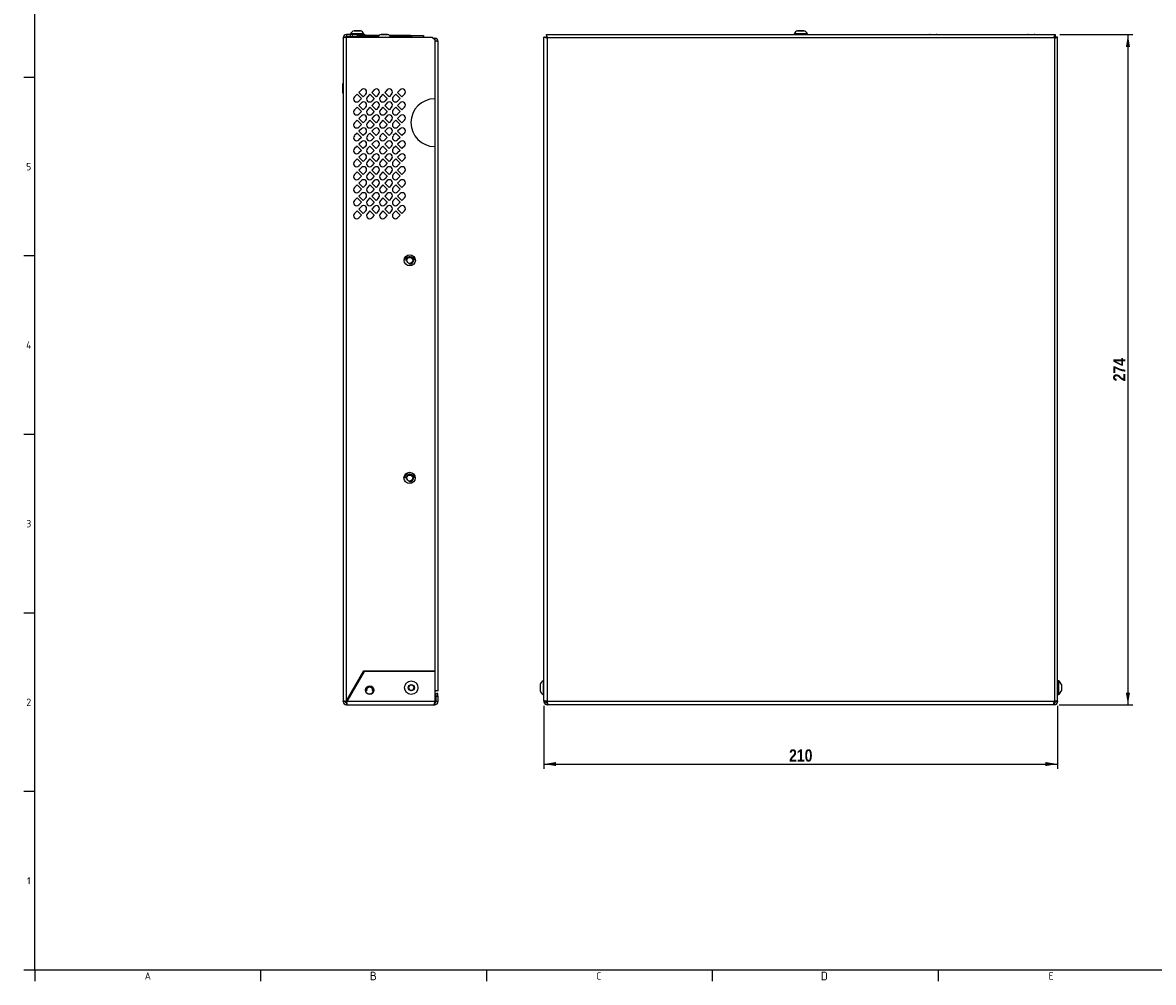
# Model space of a CAD drawing. Header units: millimetres. Extents: x 0 to 840, y 0 to 594.
# Tile 1 of 6: x 0 to 462, y 0 to 392. Entities that reach past the tile are written whole.
import ezdxf
from ezdxf.enums import TextEntityAlignment as Align

# ---------------------------------------------------------------- set-up
doc = ezdxf.new("R2010")
doc.units = ezdxf.units.MM
for name, color, linetype in [('Bordo', 7, 'Continuous'), ('DV2_Bordo', 7, 'Continuous'), ('DV3_Bordo', 7, 'Continuous')]:
    doc.layers.add(name, color=color, linetype=linetype)
doc.styles.add('SEACAD_Arial_Narrow', font='ARIALN.TTF')
doc.styles.add('SEACAD_Arial_NarrowB', font='ARIALNB.TTF')
doc.dimstyles.new('ISO_Powersoft', dxfattribs={"dimtxt": 5, "dimasz": 5, "dimexe": 2, "dimexo": 2, "dimgap": 1, "dimtad": 1, "dimdec": 0, "dimtxsty": 'SEACAD_Arial_Narrow', "dimblk1": '_SE_FILLED', "dimblk2": '_SE_FILLED', "dimsah": 1, "dimcen": 2.5, "dimadec": 1, "dimazin": 0, "dimtfac": 0.6, "dimtdec": 3, "dimtmove": 0, "dimatfit": 3, "dimfxl": 1, "dimtolj": 1, "dimarcsym": 0})

# ---------------------------------------------------------------- blocks, each defined once
blk = doc.blocks.new('SE1')
at = {"layer": 'DV2_Bordo', "color": 7}
for p, q in [((316.86, 389.06), (319.45, 389.06)), ((421.85, 386.17), (214.45, 386.17)), ((214.45, 386.17), (214.45, 114.8)), ((371.04, 387.56), (373.64, 387.56)), ((411.04, 387.56), (413.64, 387.56)), ((421.85, 386.17), (421.85, 114.8)), ((211.56, 121.77), (211.56, 119.18)), ((424.74, 121.77), (424.74, 119.18)), ((421.83, 114.77), (214.47, 114.77))]:
    blk.add_line(p, q, dxfattribs=at)
at = {"layer": 'DV2_Bordo', "color": 7, "linetype": 'Continuous'}
for p, q in [((319.39, 389.07), (316.91, 389.07)), ((213.15, 115.07), (213.15, 386.47)), ((213.15, 386.47), (213.95, 386.47)), ((214.15, 387.47), (214.15, 386.67)), ((214.15, 387.47), (422.15, 387.47)), ((320.9, 387.85), (315.4, 387.85)), ((315.4, 387.85), (315.4, 387.47)), ((320.9, 387.47), (320.9, 387.85)), ((371.1, 387.57), (373.58, 387.57)), ((411.1, 387.57), (413.58, 387.57)), ((422.15, 387.47), (422.15, 386.67)), ((423.15, 386.47), (422.35, 386.47)), ((423.15, 115.07), (423.15, 386.47)), ((211.55, 121.72), (211.55, 119.23)), ((212.77, 123.22), (212.77, 117.72)), ((213.15, 123.22), (212.77, 123.22)), ((423.53, 123.22), (423.15, 123.22)), ((423.53, 123.22), (423.53, 117.72)), ((424.75, 121.72), (424.75, 119.23)), ((212.77, 117.72), (213.15, 117.72)), ((423.15, 117.72), (423.53, 117.72)), ((213.15, 115.07), (213.15, 114.77)), ((213.95, 114.77), (213.15, 114.77)), ((213.17, 114.91), (213.96, 114.91)), ((213.17, 114.55), (213.96, 114.69)), ((213.95, 114.91), (213.95, 114.77)), ((214.15, 114.67), (214.15, 115)), ((214.52, 114.67), (214.15, 114.67)), ((214.45, 114.27), (214.45, 114.01)), ((214.45, 114.27), (214.47, 114.27)), ((214.45, 114.01), (214.45, 113.47)), ((214.45, 113.47), (214.47, 113.47)), ((214.47, 114.27), (214.47, 114.01)), ((214.47, 114.01), (214.47, 113.47)), ((421.83, 113.47), (214.47, 113.47)), ((422.15, 114.67), (421.78, 114.67)), ((421.85, 114.27), (421.83, 114.27)), ((421.83, 114.27), (421.83, 114.01)), ((421.83, 114.01), (421.83, 113.47)), ((421.85, 113.47), (421.83, 113.47)), ((421.85, 114.27), (421.85, 114.01)), ((421.85, 114.01), (421.85, 113.47)), ((422.15, 114.9), (422.15, 114.67)), ((423.13, 114.91), (422.34, 114.91)), ((423.13, 114.55), (422.34, 114.69)), ((422.35, 114.91), (422.35, 114.77)), ((422.35, 114.77), (423.15, 114.77)), ((423.15, 115.07), (423.15, 114.77))]:
    blk.add_line(p, q, dxfattribs=at)
for centre, radius, start, end in [((317.95, 386.27), 3, 111.4041, 148.1423), ((316.91, 388.92), 0.15, 90, 111.4041), ((319.39, 388.92), 0.15, 68.5959, 90), ((318.35, 386.27), 3, 31.8577, 68.5959), ((372.14, 384.77), 3, 111.4041, 115.691), ((371.1, 387.42), 0.15, 90, 111.4041), ((373.58, 387.42), 0.15, 68.5959, 90), ((372.54, 384.77), 3, 64.309, 68.5959), ((412.14, 384.77), 3, 111.4041, 115.691), ((411.1, 387.42), 0.15, 90, 111.4041), ((413.58, 387.42), 0.15, 68.5959, 90), ((412.54, 384.77), 3, 64.309, 68.5959), ((211.7, 121.72), 0.15, 158.5959, 180), ((214.36, 120.68), 3, 121.8577, 158.5959), ((421.95, 120.68), 3, 21.4041, 58.1423), ((424.6, 121.72), 0.15, 0, 21.4041), ((211.7, 119.23), 0.15, 180, 201.4041), ((214.36, 120.27), 3, 201.4041, 238.1423), ((421.95, 120.27), 3, 301.8577, 338.5959), ((424.6, 119.23), 0.15, 338.5959, 0), ((214.45, 114.77), 1.3, 180, 190.1176), ((214.45, 114.77), 1.3, 190.1175, 270.0001), ((214.45, 114.77), 0.5, 180, 190.1176), ((214.45, 114.77), 0.5, 190.1176, 270), ((213.85, 114.17), 0.863, 44.0442, 45.9891), ((422.45, 114.17), 0.863, 134.0109, 135.9558), ((421.85, 114.77), 0.5, 269.9998, 349.8826), ((421.85, 114.77), 1.3, 270, 349.8824), ((421.85, 114.77), 0.5, 349.8824, 0), ((421.85, 114.77), 1.3, 349.8824, 0)]:
    blk.add_arc(centre, radius, start, end, dxfattribs=at)
for centre, major_axis, start_param, end_param in [((214.45, 115.07), (1.3, 0), 3.141593, 3.328528), ((421.85, 115.07), (-1.3, 0), 2.954657, 3.141593)]:
    blk.add_ellipse(centre, major_axis=major_axis, ratio=0.666174, start_param=start_param, end_param=end_param, dxfattribs=at)
for points, weights, knots in [([(214.45, 386.17), (214.3, 386.02), (214.15, 386.09), (214.01, 386.14), (213.48, 386.35), (213.15, 386.47), (213.15, 386.47)], [1, 0.9901053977, 0.9901053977, 1, 0.878657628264, 0.878657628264, 1], [0, 0, 0, 0, 0.5, 0.5, 0.5, 1, 1, 1, 1]), ([(214.45, 386.17), (214.39, 386.12), (214.34, 386.09), (214.28, 386.14), (214.08, 386.35), (213.95, 386.47), (213.95, 386.47)], [1, 0.9901053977, 0.9901053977, 1, 0.878657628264, 0.878657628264, 1], [0, 0, 0, 0, 0.5, 0.5, 0.5, 1, 1, 1, 1]), ([(214.45, 386.17), (214.6, 386.32), (214.54, 386.47), (214.48, 386.61), (214.28, 387.15), (214.15, 387.47), (214.15, 387.47)], [1, 0.9901053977, 0.9901053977, 1, 0.878657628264, 0.878657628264, 1], [0, 0, 0, 0, 0.5, 0.5, 0.5, 1, 1, 1, 1]), ([(214.45, 386.17), (214.51, 386.23), (214.54, 386.29), (214.48, 386.34), (214.28, 386.55), (214.15, 386.67), (214.15, 386.67)], [1, 0.9901053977, 0.9901053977, 1, 0.878657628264, 0.878657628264, 1], [0, 0, 0, 0, 0.5, 0.5, 0.5, 1, 1, 1, 1]), ([(421.85, 386.17), (421.7, 386.32), (421.77, 386.47), (421.82, 386.61), (422.03, 387.15), (422.15, 387.47), (422.15, 387.47)], [1, 0.9901053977, 0.9901053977, 1, 0.878657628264, 0.878657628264, 1], [0, 0, 0, 0, 0.5, 0.5, 0.5, 1, 1, 1, 1]), ([(421.85, 386.17), (421.79, 386.23), (421.77, 386.29), (421.82, 386.34), (422.03, 386.55), (422.15, 386.67), (422.15, 386.67)], [1, 0.9901053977, 0.9901053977, 1, 0.878657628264, 0.878657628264, 1], [0, 0, 0, 0, 0.5, 0.5, 0.5, 1, 1, 1, 1]), ([(421.85, 386.17), (421.91, 386.12), (421.97, 386.09), (422.02, 386.14), (422.23, 386.35), (422.35, 386.47), (422.35, 386.47)], [1, 0.9901053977, 0.9901053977, 1, 0.878657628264, 0.878657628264, 1], [0, 0, 0, 0, 0.5, 0.5, 0.5, 1, 1, 1, 1]), ([(421.85, 386.17), (422, 386.02), (422.15, 386.09), (422.29, 386.14), (422.83, 386.35), (423.15, 386.47), (423.15, 386.47)], [1, 0.9901053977, 0.9901053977, 1, 0.878657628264, 0.878657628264, 1], [0, 0, 0, 0, 0.5, 0.5, 0.5, 1, 1, 1, 1]), ([(214.62, 114.36), (214.62, 114.38), (214.61, 114.41), (214.58, 114.44), (214.52, 114.51), (214.48, 114.59), (214.46, 114.67)], [0.961589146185, 0.968511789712, 0.981315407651, 1, 0.969318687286, 0.960640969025, 0.973966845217], [0, 0, 0, 0, 0.305015, 0.305015, 0.305015, 1, 1, 1, 1]), ([(421.69, 114.36), (421.69, 114.38), (421.7, 114.41), (421.73, 114.44), (421.79, 114.51), (421.82, 114.59), (421.84, 114.67)], [0.961589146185, 0.968511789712, 0.981315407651, 1, 0.969318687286, 0.960640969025, 0.973966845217], [0, 0, 0, 0, 0.305015, 0.305015, 0.305015, 1, 1, 1, 1])]:
    blk.add_rational_spline(points, weights, degree=3, knots=knots, dxfattribs=at)
for points, knots in [([(214.45, 114.8), (214.44, 114.8), (214.41, 114.82), (214.34, 114.85), (214.25, 114.89), (214.14, 114.93), (214.04, 114.96), (213.95, 114.99), (213.83, 115.01), (213.68, 115.03), (213.57, 115.04), (213.49, 115.04), (213.43, 115.03), (213.38, 115.03), (213.33, 115.02), (213.29, 115), (213.25, 114.99), (213.22, 114.96), (213.2, 114.94), (213.19, 114.93), (213.18, 114.91), (213.17, 114.91)], [0, 0, 0, 0, 0.028427, 0.057424, 0.114517, 0.200565, 0.243533, 0.286281, 0.367781, 0.449772, 0.571757, 0.607708, 0.643612, 0.714855, 0.750459, 0.786196, 0.858013, 0.898763, 0.939424, 0.969921, 1, 1, 1, 1]), ([(214.47, 113.47), (214.52, 113.47), (214.55, 113.48), (214.61, 113.51), (214.64, 113.54), (214.7, 113.63), (214.72, 113.73), (214.72, 113.98), (214.7, 114.13), (214.62, 114.45), (214.56, 114.62), (214.47, 114.77)], [0, 0, 0, 0, 0.125, 0.125, 0.25, 0.25, 0.5, 0.5, 0.75, 0.75, 1, 1, 1, 1]), ([(214.47, 114.27), (214.54, 114.27), (214.6, 114.28), (214.65, 114.3), (214.65, 114.3), (214.65, 114.31)], [0, 0, 0, 0, 0.944103, 0.944103, 1, 1, 1, 1]), ([(421.83, 113.47), (421.79, 113.47), (421.75, 113.48), (421.69, 113.51), (421.67, 113.54), (421.61, 113.63), (421.59, 113.73), (421.59, 113.98), (421.61, 114.13), (421.68, 114.45), (421.74, 114.62), (421.83, 114.77)], [0, 0, 0, 0, 0.125, 0.125, 0.25, 0.25, 0.5, 0.5, 0.75, 0.75, 1, 1, 1, 1]), ([(421.83, 114.27), (421.76, 114.27), (421.71, 114.28), (421.66, 114.3), (421.66, 114.3), (421.65, 114.31)], [0, 0, 0, 0, 0.944103, 0.944103, 1, 1, 1, 1]), ([(421.85, 114.8), (421.87, 114.81), (421.91, 114.83), (421.99, 114.87), (422.09, 114.91), (422.21, 114.95), (422.34, 114.98), (422.45, 115.01), (422.57, 115.02), (422.67, 115.04), (422.77, 115.04), (422.86, 115.04), (422.94, 115.02), (423.01, 115.01), (423.06, 114.98), (423.1, 114.95), (423.12, 114.93), (423.13, 114.91), (423.13, 114.91)], [0, 0, 0, 0, 0.035347, 0.071703, 0.14308, 0.214921, 0.286249, 0.357525, 0.429349, 0.500598, 0.571866, 0.643688, 0.714927, 0.786235, 0.858048, 0.929264, 0.964906, 1, 1, 1, 1])]:
    blk.add_open_spline(points, degree=3, knots=knots, dxfattribs=at)
for points in [[(214.49, 114.27), (214.47, 114.4), (214.46, 114.54), (214.45, 114.67)], [(421.81, 114.27), (421.83, 114.4), (421.85, 114.54), (421.85, 114.67)]]:
    blk.add_rational_spline(points, [0.968276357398, 0.966257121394, 0.97267715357, 0.987536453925], degree=3, dxfattribs=at)
blk.add_open_spline([(422.32, 114.98), (422.33, 114.96), (422.34, 114.93), (422.34, 114.91)], degree=3, dxfattribs=at)
blk = doc.blocks.new('SE2')
at = {"layer": 'DV3_Bordo', "color": 7}
for p, q in [((135.51, 389.06), (138.1, 389.06)), ((131.17, 386.17), (131.06, 386.17)), ((132.36, 387.47), (132.36, 386.67)), ((132.36, 115.07), (132.36, 386.47)), ((142.57, 386.67), (136.67, 386.67)), ((139.07, 387.17), (139.07, 387.47)), ((142.57, 387.17), (142.57, 386.67)), ((142.57, 386.67), (145.39, 386.67)), ((142.57, 386.47), (142.57, 386.67)), ((146.61, 387.56), (149.2, 387.56)), ((150.43, 386.67), (153.25, 386.67)), ((153.25, 387.17), (153.25, 386.67)), ((153.25, 386.67), (153.25, 386.47)), ((159.15, 386.67), (153.25, 386.67)), ((168.56, 384.77), (168.56, 119.22)), ((169.3, 384.72), (169.81, 384.72)), ((168.51, 114.77), (132.54, 114.77)), ((168.51, 114.27), (168.51, 113.47)), ((169.81, 114.77), (169.01, 114.77))]:
    blk.add_line(p, q, dxfattribs=at)
at = {"layer": 'DV3_Bordo', "color": 7, "linetype": 'Continuous'}
for p, q in [((138.05, 389.07), (135.57, 389.07)), ((131.06, 386.17), (131.06, 114.8)), ((133.86, 387.47), (132.36, 387.47)), ((133.86, 386.67), (132.36, 386.67)), ((132.36, 386.47), (167.51, 386.47)), ((134.86, 387.47), (133.86, 387.47)), ((133.86, 387.47), (133.86, 386.67)), ((133.86, 386.67), (134.86, 386.67)), ((139.56, 387.85), (134.06, 387.85)), ((134.06, 387.85), (134.06, 387.47)), ((134.86, 386.67), (134.86, 387.47)), ((134.86, 387.47), (139.07, 387.47)), ((134.86, 386.67), (136.67, 386.67)), ((135.31, 386.67), (135.31, 386.47)), ((135.61, 386.47), (135.61, 386.67)), ((136.67, 386.67), (136.67, 386.47)), ((142.57, 387.17), (137.17, 387.17)), ((139.07, 387.47), (140.01, 387.47)), ((139.56, 387.47), (139.56, 387.85)), ((140.01, 387.17), (140.01, 387.47)), ((145.91, 387.17), (142.57, 387.17)), ((149.15, 387.57), (146.67, 387.57)), ((153.25, 387.17), (149.91, 387.17)), ((158.65, 387.17), (153.25, 387.17)), ((156.52, 387.17), (163.85, 387.17)), ((159.15, 386.47), (159.15, 386.67)), ((163.85, 387.17), (163.85, 386.47)), ((167.51, 386.47), (168.51, 385.47)), ((168.01, 385.97), (168.56, 385.97)), ((168.51, 385.47), (168.51, 361.22)), ((168.51, 384.97), (168.56, 384.97)), ((168.56, 384.77), (168.51, 384.77)), ((168.56, 385.97), (168.56, 384.97)), ((169.81, 384.72), (169.81, 119.22)), ((130.86, 363.51), (130.86, 367.51)), ((131.06, 367.51), (130.86, 367.51)), ((130.86, 363.51), (131.06, 363.51)), ((136.73, 363.12), (135.67, 362.06)), ((138.5, 361.35), (136.73, 363.12)), ((138.5, 364.89), (137.44, 363.83)), ((137.44, 363.83), (139.21, 362.06)), ((138.5, 361.35), (137.44, 360.29)), ((140.27, 363.12), (139.21, 362.06)), ((142.03, 363.12), (140.97, 362.06)), ((143.8, 361.35), (142.03, 363.12)), ((143.8, 364.89), (142.74, 363.83)), ((142.74, 363.83), (144.51, 362.06)), ((143.8, 361.35), (142.74, 360.29)), ((145.57, 363.12), (144.51, 362.06)), ((147.33, 363.12), (146.27, 362.06)), ((149.1, 361.35), (147.33, 363.12)), ((149.1, 364.89), (148.04, 363.83)), ((148.04, 363.83), (149.81, 362.06)), ((149.1, 361.35), (148.04, 360.29)), ((150.87, 363.12), (149.81, 362.06)), ((152.63, 363.12), (151.57, 362.06)), ((154.4, 361.35), (152.63, 363.12)), ((154.4, 364.89), (153.34, 363.83)), ((153.34, 363.83), (155.11, 362.06)), ((154.4, 361.35), (153.34, 360.29)), ((156.17, 363.12), (155.11, 362.06)), ((168.51, 361.22), (168.51, 341.72)), ((136.73, 357.82), (135.67, 356.76)), ((138.5, 356.05), (136.73, 357.82)), ((138.5, 359.59), (137.44, 358.53)), ((137.44, 358.53), (139.21, 356.76)), ((138.5, 356.05), (137.44, 354.99)), ((140.27, 357.82), (139.21, 356.76)), ((142.03, 357.82), (140.97, 356.76)), ((143.8, 356.05), (142.03, 357.82)), ((143.8, 359.59), (142.74, 358.53)), ((142.74, 358.53), (144.51, 356.76)), ((143.8, 356.05), (142.74, 354.99)), ((145.57, 357.82), (144.51, 356.76)), ((147.33, 357.82), (146.27, 356.76)), ((149.1, 356.05), (147.33, 357.82)), ((149.1, 359.59), (148.04, 358.53)), ((148.04, 358.53), (149.81, 356.76)), ((149.1, 356.05), (148.04, 354.99)), ((150.87, 357.82), (149.81, 356.76)), ((152.63, 357.82), (151.57, 356.76)), ((154.4, 356.05), (152.63, 357.82)), ((154.4, 359.59), (153.34, 358.53)), ((153.34, 358.53), (155.11, 356.76)), ((154.4, 356.05), (153.34, 354.99)), ((156.17, 357.82), (155.11, 356.76)), ((136.73, 352.52), (135.67, 351.46)), ((138.5, 350.75), (136.73, 352.52)), ((138.5, 354.29), (137.44, 353.23)), ((137.44, 353.23), (139.21, 351.46)), ((140.27, 352.52), (139.21, 351.46)), ((142.03, 352.52), (140.97, 351.46)), ((143.8, 350.75), (142.03, 352.52)), ((143.8, 354.29), (142.74, 353.23)), ((142.74, 353.23), (144.51, 351.46)), ((145.57, 352.52), (144.51, 351.46)), ((147.33, 352.52), (146.27, 351.46)), ((149.1, 350.75), (147.33, 352.52)), ((149.1, 354.29), (148.04, 353.23)), ((148.04, 353.23), (149.81, 351.46)), ((150.87, 352.52), (149.81, 351.46)), ((152.63, 352.52), (151.57, 351.46)), ((154.4, 350.75), (152.63, 352.52)), ((154.4, 354.29), (153.34, 353.23)), ((153.34, 353.23), (155.11, 351.46)), ((156.17, 352.52), (155.11, 351.46)), ((136.73, 347.22), (135.67, 346.16)), ((138.5, 345.45), (136.73, 347.22)), ((138.5, 350.75), (137.44, 349.69)), ((138.5, 348.99), (137.44, 347.93)), ((137.44, 347.93), (139.21, 346.16)), ((140.27, 347.22), (139.21, 346.16)), ((142.03, 347.22), (140.97, 346.16)), ((143.8, 345.45), (142.03, 347.22)), ((143.8, 350.75), (142.74, 349.69)), ((143.8, 348.99), (142.74, 347.93)), ((142.74, 347.93), (144.51, 346.16)), ((145.57, 347.22), (144.51, 346.16)), ((147.33, 347.22), (146.27, 346.16)), ((149.1, 345.45), (147.33, 347.22)), ((149.1, 350.75), (148.04, 349.69)), ((149.1, 348.99), (148.04, 347.93)), ((148.04, 347.93), (149.81, 346.16)), ((150.87, 347.22), (149.81, 346.16)), ((152.63, 347.22), (151.57, 346.16)), ((154.4, 345.45), (152.63, 347.22)), ((154.4, 350.75), (153.34, 349.69)), ((154.4, 348.99), (153.34, 347.93)), ((153.34, 347.93), (155.11, 346.16)), ((156.17, 347.22), (155.11, 346.16)), ((138.5, 345.45), (137.44, 344.39)), ((138.5, 343.69), (137.44, 342.63)), ((137.44, 342.63), (139.21, 340.86)), ((143.8, 345.45), (142.74, 344.39)), ((143.8, 343.69), (142.74, 342.63)), ((142.74, 342.63), (144.51, 340.86)), ((149.1, 345.45), (148.04, 344.39)), ((149.1, 343.69), (148.04, 342.63)), ((148.04, 342.63), (149.81, 340.86)), ((154.4, 345.45), (153.34, 344.39)), ((154.4, 343.69), (153.34, 342.63)), ((153.34, 342.63), (155.11, 340.86)), ((136.73, 341.92), (135.67, 340.86)), ((138.5, 340.15), (136.73, 341.92)), ((138.5, 340.15), (137.44, 339.09)), ((138.5, 338.39), (137.44, 337.33)), ((140.27, 341.92), (139.21, 340.86)), ((142.03, 341.92), (140.97, 340.86)), ((143.8, 340.15), (142.03, 341.92)), ((143.8, 340.15), (142.74, 339.09)), ((143.8, 338.39), (142.74, 337.33)), ((145.57, 341.92), (144.51, 340.86)), ((147.33, 341.92), (146.27, 340.86)), ((149.1, 340.15), (147.33, 341.92)), ((149.1, 340.15), (148.04, 339.09)), ((149.1, 338.39), (148.04, 337.33)), ((150.87, 341.92), (149.81, 340.86)), ((152.63, 341.92), (151.57, 340.86)), ((154.4, 340.15), (152.63, 341.92)), ((154.4, 340.15), (153.34, 339.09)), ((154.4, 338.39), (153.34, 337.33)), ((156.17, 341.92), (155.11, 340.86)), ((168.51, 341.72), (168.51, 127.37)), ((136.73, 336.62), (135.67, 335.56)), ((138.5, 334.85), (136.73, 336.62)), ((137.44, 337.33), (139.21, 335.56)), ((138.5, 334.85), (137.44, 333.79)), ((138.5, 333.09), (137.44, 332.03)), ((140.27, 336.62), (139.21, 335.56)), ((142.03, 336.62), (140.97, 335.56)), ((143.8, 334.85), (142.03, 336.62)), ((142.74, 337.33), (144.51, 335.56)), ((143.8, 334.85), (142.74, 333.79)), ((143.8, 333.09), (142.74, 332.03)), ((145.57, 336.62), (144.51, 335.56)), ((147.33, 336.62), (146.27, 335.56)), ((149.1, 334.85), (147.33, 336.62)), ((148.04, 337.33), (149.81, 335.56)), ((149.1, 334.85), (148.04, 333.79)), ((149.1, 333.09), (148.04, 332.03)), ((150.87, 336.62), (149.81, 335.56)), ((152.63, 336.62), (151.57, 335.56)), ((154.4, 334.85), (152.63, 336.62)), ((153.34, 337.33), (155.11, 335.56)), ((154.4, 334.85), (153.34, 333.79)), ((154.4, 333.09), (153.34, 332.03)), ((156.17, 336.62), (155.11, 335.56)), ((136.73, 331.32), (135.67, 330.26)), ((138.5, 329.55), (136.73, 331.32)), ((137.44, 332.03), (139.21, 330.26)), ((138.5, 329.55), (137.44, 328.49)), ((140.27, 331.32), (139.21, 330.26)), ((142.03, 331.32), (140.97, 330.26)), ((143.8, 329.55), (142.03, 331.32)), ((142.74, 332.03), (144.51, 330.26)), ((143.8, 329.55), (142.74, 328.49)), ((145.57, 331.32), (144.51, 330.26)), ((147.33, 331.32), (146.27, 330.26)), ((149.1, 329.55), (147.33, 331.32)), ((148.04, 332.03), (149.81, 330.26)), ((149.1, 329.55), (148.04, 328.49)), ((150.87, 331.32), (149.81, 330.26)), ((152.63, 331.32), (151.57, 330.26)), ((154.4, 329.55), (152.63, 331.32)), ((153.34, 332.03), (155.11, 330.26)), ((154.4, 329.55), (153.34, 328.49)), ((156.17, 331.32), (155.11, 330.26)), ((136.73, 326.02), (135.67, 324.96)), ((138.5, 324.25), (136.73, 326.02)), ((138.5, 327.79), (137.44, 326.73)), ((137.44, 326.73), (139.21, 324.96)), ((138.5, 324.25), (137.44, 323.19)), ((140.27, 326.02), (139.21, 324.96)), ((142.03, 326.02), (140.97, 324.96)), ((143.8, 324.25), (142.03, 326.02)), ((143.8, 327.79), (142.74, 326.73)), ((142.74, 326.73), (144.51, 324.96)), ((143.8, 324.25), (142.74, 323.19)), ((145.57, 326.02), (144.51, 324.96)), ((147.33, 326.02), (146.27, 324.96)), ((149.1, 324.25), (147.33, 326.02)), ((149.1, 327.79), (148.04, 326.73)), ((148.04, 326.73), (149.81, 324.96)), ((149.1, 324.25), (148.04, 323.19)), ((150.87, 326.02), (149.81, 324.96)), ((152.63, 326.02), (151.57, 324.96)), ((154.4, 324.25), (152.63, 326.02)), ((154.4, 327.79), (153.34, 326.73)), ((153.34, 326.73), (155.11, 324.96)), ((154.4, 324.25), (153.34, 323.19)), ((156.17, 326.02), (155.11, 324.96)), ((136.73, 320.72), (135.67, 319.66)), ((138.5, 318.95), (136.73, 320.72)), ((138.5, 322.49), (137.44, 321.43)), ((137.44, 321.43), (139.21, 319.66)), ((140.27, 320.72), (139.21, 319.66)), ((142.03, 320.72), (140.97, 319.66)), ((143.8, 318.95), (142.03, 320.72)), ((143.8, 322.49), (142.74, 321.43)), ((142.74, 321.43), (144.51, 319.66)), ((145.57, 320.72), (144.51, 319.66)), ((147.33, 320.72), (146.27, 319.66)), ((149.1, 318.95), (147.33, 320.72)), ((149.1, 322.49), (148.04, 321.43)), ((148.04, 321.43), (149.81, 319.66)), ((150.87, 320.72), (149.81, 319.66)), ((152.63, 320.72), (151.57, 319.66)), ((154.4, 318.95), (152.63, 320.72)), ((154.4, 322.49), (153.34, 321.43)), ((153.34, 321.43), (155.11, 319.66)), ((156.17, 320.72), (155.11, 319.66)), ((136.73, 315.42), (135.67, 314.36)), ((138.5, 313.65), (136.73, 315.42)), ((138.5, 318.95), (137.44, 317.89)), ((138.5, 317.19), (137.44, 316.13)), ((137.44, 316.13), (139.21, 314.36)), ((140.27, 315.42), (139.21, 314.36)), ((142.03, 315.42), (140.97, 314.36)), ((143.8, 313.65), (142.03, 315.42)), ((143.8, 318.95), (142.74, 317.89)), ((143.8, 317.19), (142.74, 316.13)), ((142.74, 316.13), (144.51, 314.36)), ((145.57, 315.42), (144.51, 314.36)), ((147.33, 315.42), (146.27, 314.36)), ((149.1, 313.65), (147.33, 315.42)), ((149.1, 318.95), (148.04, 317.89)), ((149.1, 317.19), (148.04, 316.13)), ((148.04, 316.13), (149.81, 314.36)), ((150.87, 315.42), (149.81, 314.36)), ((152.63, 315.42), (151.57, 314.36)), ((154.4, 313.65), (152.63, 315.42)), ((154.4, 318.95), (153.34, 317.89)), ((154.4, 317.19), (153.34, 316.13)), ((153.34, 316.13), (155.11, 314.36)), ((156.17, 315.42), (155.11, 314.36)), ((138.5, 313.65), (137.44, 312.59)), ((143.8, 313.65), (142.74, 312.59)), ((149.1, 313.65), (148.04, 312.59)), ((154.4, 313.65), (153.34, 312.59)), ((132.36, 115.07), (139.46, 127.37)), ((139.64, 127.07), (132.54, 114.77)), ((139.46, 127.37), (168.51, 127.37)), ((168.51, 127.07), (139.64, 127.07)), ((168.51, 127.07), (168.51, 114.77)), ((158.33, 121.47), (157.75, 120.47)), ((157.75, 120.47), (158.33, 119.47)), ((159.48, 121.47), (158.33, 121.47)), ((160.06, 120.47), (159.49, 121.47)), ((159.49, 119.47), (160.06, 120.47)), ((158.33, 119.47), (159.48, 119.47)), ((168.56, 119.22), (168.51, 119.22)), ((169.81, 119.22), (168.56, 119.22)), ((168.81, 119.22), (168.81, 119.11)), ((168.81, 117.69), (168.81, 114.47)), ((169.01, 118.07), (169.01, 117.07)), ((169.01, 117.07), (169.01, 114.77)), ((169.01, 117.07), (169.81, 117.07)), ((169.81, 118.07), (169.26, 118.07)), ((169.81, 119.22), (169.81, 119.11)), ((169.81, 117.07), (169.81, 118.07)), ((169.81, 117.07), (169.81, 114.77)), ((131.06, 114.77), (131.06, 114.8)), ((131.59, 114.8), (131.06, 114.8)), ((131.59, 114.77), (131.06, 114.77)), ((131.86, 114.8), (131.59, 114.8)), ((131.86, 114.77), (131.59, 114.77)), ((131.86, 114.77), (131.86, 114.8)), ((132.12, 114.91), (132.36, 115.07)), ((132.12, 114.91), (132.26, 114.91)), ((132.26, 114.91), (132.36, 115.07)), ((132.38, 114.27), (132.36, 114.27)), ((132.36, 114.27), (132.36, 114.01)), ((132.36, 114.01), (132.36, 113.47)), ((132.38, 113.47), (132.36, 113.47)), ((132.38, 114.27), (132.38, 114.01)), ((132.38, 114.01), (132.38, 113.47)), ((132.38, 113.47), (168.51, 113.47)), ((132.54, 114.77), (132.48, 114.55)), ((132.54, 114.77), (132.48, 114.69)), ((132.48, 114.55), (132.48, 114.69)), ((168.49, 114.47), (168.81, 114.47))]:
    blk.add_line(p, q, dxfattribs=at)
for centre, radius in [((158.31, 295.18), 2.3), ((158.31, 295.17), 1.23), ((158.23, 206.24), 2.3), ((158.31, 206.17), 1.23), ((141.91, 119.47), 1.75), ((158.91, 120.47), 2.75), ((158.91, 120.47), 1.21)]:
    blk.add_circle(centre, radius, dxfattribs=at)
at = {"layer": 'DV3_Bordo', "color": 7}
for radius in [1.3, 1.24]:
    blk.add_circle((158.91, 120.47), radius, dxfattribs=at)
at = {"layer": 'DV3_Bordo', "color": 7, "linetype": 'Continuous'}
for centre, radius, start, end in [((136.61, 386.27), 3, 111.4041, 148.1423), ((135.57, 388.92), 0.15, 90, 111.4041), ((138.05, 388.92), 0.15, 68.5959, 90), ((137.01, 386.27), 3, 31.8577, 68.5959), ((132.36, 386.17), 1.3, 90, 180), ((132.36, 386.17), 0.5, 90, 146.875), ((137.17, 386.67), 0.5, 90, 180), ((147.71, 384.77), 3, 111.4041, 145.4022), ((146.67, 387.42), 0.15, 90, 111.4041), ((149.15, 387.42), 0.15, 68.5959, 90), ((148.11, 384.77), 3, 34.5978, 68.5959), ((158.65, 386.67), 0.5, 0, 90), ((168.56, 384.72), 1.25, 0, 90), ((168.56, 384.72), 0.25, 10.5452, 90), ((139.39, 364), 1.25, 315, 135), ((144.69, 364), 1.25, 315, 135), ((149.99, 364), 1.25, 315, 135), ((155.29, 364), 1.25, 315, 135), ((136.56, 361.17), 1.25, 135, 315), ((141.86, 361.17), 1.25, 135, 315), ((147.16, 361.17), 1.25, 135, 315), ((152.46, 361.17), 1.25, 135, 315), ((136.56, 355.87), 1.25, 135, 315), ((139.39, 358.7), 1.25, 315, 135), ((141.86, 355.87), 1.25, 135, 315), ((144.69, 358.7), 1.25, 315, 135), ((147.16, 355.87), 1.25, 135, 315), ((149.99, 358.7), 1.25, 315, 135), ((152.46, 355.87), 1.25, 135, 315), ((155.29, 358.7), 1.25, 315, 135), ((136.56, 350.57), 1.25, 135, 315), ((139.39, 353.4), 1.25, 315, 135), ((141.86, 350.57), 1.25, 135, 315), ((144.69, 353.4), 1.25, 315, 135), ((147.16, 350.57), 1.25, 135, 315), ((149.99, 353.4), 1.25, 315, 135), ((152.46, 350.57), 1.25, 135, 315), ((155.29, 353.4), 1.25, 315, 135), ((139.39, 348.1), 1.25, 315, 135), ((144.69, 348.1), 1.25, 315, 135), ((149.99, 348.1), 1.25, 315, 135), ((155.29, 348.1), 1.25, 315, 135), ((136.56, 345.27), 1.25, 135, 315), ((139.39, 342.8), 1.25, 315, 135), ((141.86, 345.27), 1.25, 135, 315), ((144.69, 342.8), 1.25, 315, 135), ((147.16, 345.27), 1.25, 135, 315), ((149.99, 342.8), 1.25, 315, 135), ((152.46, 345.27), 1.25, 135, 315), ((155.29, 342.8), 1.25, 315, 135), ((136.56, 339.97), 1.25, 135, 315), ((139.39, 337.5), 1.25, 315, 135), ((141.86, 339.97), 1.25, 135, 315), ((144.69, 337.5), 1.25, 315, 135), ((147.16, 339.97), 1.25, 135, 315), ((149.99, 337.5), 1.25, 315, 135), ((152.46, 339.97), 1.25, 135, 315), ((155.29, 337.5), 1.25, 315, 135), ((136.56, 334.67), 1.25, 135, 315), ((139.39, 332.2), 1.25, 315, 135), ((141.86, 334.67), 1.25, 135, 315), ((144.69, 332.2), 1.25, 315, 135), ((147.16, 334.67), 1.25, 135, 315), ((149.99, 332.2), 1.25, 315, 135), ((152.46, 334.67), 1.25, 135, 315), ((155.29, 332.2), 1.25, 315, 135), ((136.56, 329.37), 1.25, 135, 315), ((141.86, 329.37), 1.25, 135, 315), ((147.16, 329.37), 1.25, 135, 315), ((152.46, 329.37), 1.25, 135, 315), ((136.56, 324.07), 1.25, 135, 315), ((139.39, 326.9), 1.25, 315, 135), ((141.86, 324.07), 1.25, 135, 315), ((144.69, 326.9), 1.25, 315, 135), ((147.16, 324.07), 1.25, 135, 315), ((149.99, 326.9), 1.25, 315, 135), ((152.46, 324.07), 1.25, 135, 315), ((155.29, 326.9), 1.25, 315, 135), ((136.56, 318.77), 1.25, 135, 315), ((139.39, 321.6), 1.25, 315, 135), ((141.86, 318.77), 1.25, 135, 315), ((144.69, 321.6), 1.25, 315, 135), ((147.16, 318.77), 1.25, 135, 315), ((149.99, 321.6), 1.25, 315, 135), ((152.46, 318.77), 1.25, 135, 315), ((155.29, 321.6), 1.25, 315, 135), ((139.39, 316.3), 1.25, 315, 135), ((144.69, 316.3), 1.25, 315, 135), ((149.99, 316.3), 1.25, 315, 135), ((155.29, 316.3), 1.25, 315, 135), ((136.56, 313.47), 1.25, 135, 315), ((141.86, 313.47), 1.25, 135, 315), ((147.16, 313.47), 1.25, 135, 315), ((152.46, 313.47), 1.25, 135, 315), ((158.31, 295.17), 1.5, 255, 195), ((158.31, 206.17), 1.5, 255, 195), ((141.9, 119.44), 1.5, 255, 195), ((141.9, 119.44), 1.23, 0, 192.9444), ((158.91, 120.47), 1.15, 179.9848, 180.0152), ((158.91, 120.47), 1.15, 119.9848, 120.0152), ((158.91, 120.47), 1.15, 59.9848, 60.0152), ((158.91, 120.47), 1.15, 359.9848, 0.0152), ((141.9, 119.44), 1.23, 347.0556, 0), ((158.91, 120.47), 1.15, 239.9848, 240.0152), ((158.91, 120.47), 1.15, 299.9848, 300.0152), ((169.06, 117.69), 1.25, 109.4712, 116.1039), ((168.56, 119.11), 0.25, 289.4712, 0), ((169.06, 117.69), 0.25, 109.4712, 180), ((168.56, 119.11), 1.25, 289.4712, 291.1002), ((132.36, 114.77), 1.3, 180, 270), ((132.36, 114.77), 0.5, 180, 270), ((134.11, 116.67), 2, 219.1488, 228.1154), ((168.51, 114.77), 1.3, 270, 360), ((168.51, 114.77), 0.5, 270, 0)]:
    blk.add_arc(centre, radius, start, end, dxfattribs=at)
at = {"layer": 'DV3_Bordo', "color": 7}
for centre, radius, start, end in [((168.51, 351.47), 9.75, 90, 270), ((158.31, 295.17), 2.1, 1.6372, 178.3628), ((158.31, 206.17), 2.1, 1.6372, 178.3628)]:
    blk.add_arc(centre, radius, start, end, dxfattribs=at)
at = {"layer": 'DV3_Bordo', "color": 7, "linetype": 'Continuous'}
for points, weights in [([(131.06, 386.17), (131.06, 386.02), (131.08, 386.09), (131.13, 386.14), (131.33, 386.35), (131.79, 386.47), (132.36, 386.47)], [1, 0.9901053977, 0.9901053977, 1, 0.878657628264, 0.878657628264, 1]), ([(169.81, 384.72), (169.81, 384.56), (169.78, 384.59), (169.71, 384.62), (169.52, 384.72), (169.08, 384.77), (168.56, 384.77)], [1, 0.987397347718, 0.987397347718, 1, 0.887053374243, 0.887053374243, 1]), ([(168.51, 113.47), (168.13, 113.47), (168.29, 113.63), (168.38, 113.92), (168.46, 114.16), (168.51, 114.46), (168.51, 114.77)], [1, 0.940636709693, 0.940636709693, 1, 0.957218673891, 0.957218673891, 1])]:
    blk.add_rational_spline(points, weights, degree=3, knots=[0, 0, 0, 0, 0.5, 0.5, 0.5, 1, 1, 1, 1], dxfattribs=at)
for points, knots in [([(131.06, 114.8), (131.06, 114.81), (131.06, 114.83), (131.06, 114.87), (131.08, 114.91), (131.11, 114.95), (131.15, 114.98), (131.2, 115.01), (131.27, 115.02), (131.35, 115.04), (131.44, 115.04), (131.54, 115.04), (131.64, 115.02), (131.76, 115.01), (131.87, 114.98), (131.97, 114.95), (132.06, 114.93), (132.1, 114.91), (132.12, 114.91)], [0, 0, 0, 0, 0.035347, 0.071703, 0.14308, 0.214921, 0.286249, 0.357525, 0.429349, 0.500598, 0.571866, 0.643688, 0.714927, 0.786235, 0.858048, 0.929264, 0.964906, 1, 1, 1, 1]), ([(131.86, 114.8), (131.86, 114.85), (131.86, 114.9), (131.88, 114.96), (131.89, 114.97), (131.89, 114.98)], [0, 0, 0, 0, 0.77786, 0.77786, 1, 1, 1, 1]), ([(132.48, 114.55), (132.49, 114.54), (132.5, 114.5), (132.53, 114.41), (132.56, 114.29), (132.59, 114.17), (132.61, 114.06), (132.62, 113.95), (132.62, 113.85), (132.62, 113.77), (132.61, 113.69), (132.59, 113.62), (132.57, 113.57), (132.53, 113.52), (132.49, 113.49), (132.45, 113.48), (132.41, 113.48), (132.39, 113.47), (132.38, 113.47)], [0, 0, 0, 0, 0.006302, 0.077593, 0.148374, 0.219105, 0.290378, 0.361082, 0.431804, 0.503075, 0.573769, 0.644531, 0.715793, 0.786463, 0.857254, 0.928631, 0.964818, 1, 1, 1, 1]), ([(132.56, 114.31), (132.55, 114.3), (132.52, 114.29), (132.48, 114.28), (132.43, 114.28), (132.4, 114.27), (132.38, 114.27)], [0, 0, 0, 0, 0.260296, 0.49695, 0.743423, 1, 1, 1, 1])]:
    blk.add_open_spline(points, degree=3, knots=knots, dxfattribs=at)
blk.add_rational_spline([(168.51, 114.27), (168.49, 114.27), (168.48, 114.28), (168.47, 114.28)], [1, 0.99403316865, 0.988666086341, 0.98389875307], degree=3, dxfattribs=at)
blk = doc.blocks.new('DMBLK39')
at = {"layer": 'Bordo', "linetype": 'Continuous'}
for points in [[(218.15, 88.42), (218.15, 90.09), (213.15, 89.26)], [(418.15, 88.42), (423.15, 89.26), (418.15, 90.09)]]:
    blk.add_hatch(color=7, dxfattribs=at).paths.add_polyline_path(points)
at = {"layer": 'Bordo', "color": 7, "linetype": 'Continuous'}
for p, q in [((213.15, 113.07), (213.15, 87.26)), ((423.15, 113.07), (423.15, 87.26)), ((213.15, 89.26), (423.15, 89.26))]:
    blk.add_line(p, q, dxfattribs=at)
at = {"layer": 'Bordo', "color": 7, "linetype": 'Continuous', "style": 'SEACAD_Arial_NarrowB'}
blk.add_text('210', height=5, dxfattribs=at).set_placement((313.38, 95.26), align=Align.TOP_LEFT)
blk = doc.blocks.new('_SE_FILLED')
at = {"color": 0}
blk.add_line((0, 0), (-1, 0), dxfattribs=at)
blk.add_solid([(0, 0), (-1, -0.1665), (-1, 0.1665), (0, 0)], dxfattribs=at)
blk = doc.blocks.new('DMBLK40')
at = {"layer": 'Bordo', "linetype": 'Continuous'}
for points in [[(452.77, 382.47), (451.93, 387.47), (451.1, 382.47)], [(452.77, 118.47), (451.1, 118.47), (451.93, 113.47)]]:
    blk.add_hatch(color=7, dxfattribs=at).paths.add_polyline_path(points)
at = {"layer": 'Bordo', "color": 7, "linetype": 'Continuous'}
for p, q in [((424.15, 387.47), (453.93, 387.47)), ((451.93, 387.47), (451.93, 113.47)), ((423.83, 113.47), (453.93, 113.47))]:
    blk.add_line(p, q, dxfattribs=at)
at = {"layer": 'Bordo', "color": 7, "linetype": 'Continuous', "style": 'SEACAD_Arial_NarrowB'}
blk.add_text('274', height=5, rotation=90, dxfattribs=at).set_placement((445.93, 245.7), align=Align.TOP_LEFT)
blk = doc.blocks.new('SE7')
at = {"layer": 'Bordo', "color": 7, "linetype": 'Continuous'}
blk.add_line((5, 5), (5, 0.5), dxfattribs=at)
blk = doc.blocks.new('SE6')
at = {"layer": 'Bordo'}
blk.add_blockref('SE7', (0, 0), dxfattribs=at)
blk = doc.blocks.new('SE9')
at = {"layer": 'Bordo', "color": 7, "linetype": 'Continuous'}
blk.add_line((97.33, 5), (97.33, 0.5), dxfattribs=at)
blk = doc.blocks.new('SE8')
at = {"layer": 'Bordo'}
blk.add_blockref('SE9', (0, 0), dxfattribs=at)
blk = doc.blocks.new('SE11')
at = {"layer": 'Bordo', "color": 7, "linetype": 'Continuous'}
blk.add_line((189.67, 5), (189.67, 0.5), dxfattribs=at)
blk = doc.blocks.new('SE10')
at = {"layer": 'Bordo'}
blk.add_blockref('SE11', (0, 0), dxfattribs=at)
blk = doc.blocks.new('SE13')
at = {"layer": 'Bordo', "color": 7, "linetype": 'Continuous'}
blk.add_line((282, 5), (282, 0.5), dxfattribs=at)
blk = doc.blocks.new('SE12')
at = {"layer": 'Bordo'}
blk.add_blockref('SE13', (0, 0), dxfattribs=at)
blk = doc.blocks.new('SE15')
at = {"layer": 'Bordo', "color": 7, "linetype": 'Continuous'}
blk.add_line((374.33, 5), (374.33, 0.5), dxfattribs=at)
blk = doc.blocks.new('SE14')
at = {"layer": 'Bordo'}
blk.add_blockref('SE15', (0, 0), dxfattribs=at)
blk = doc.blocks.new('SE5')
for name in ['SE6', 'SE8', 'SE10', 'SE12', 'SE14']:
    blk.add_blockref(name, (0, 0))
blk = doc.blocks.new('SE4')
at = {"layer": 'Bordo'}
blk.add_blockref('SE5', (0, 0), dxfattribs=at)

msp = doc.modelspace()

# ---------------------------------------------------------------- linework, layer by layer
at = {"layer": 'Bordo', "color": 7, "linetype": 'Continuous'}
for p, q in [((5, 5), (5, 589)), ((5, 370), (0.5, 370)), ((5, 297), (0.5, 297)), ((5, 224), (0.5, 224)), ((5, 151), (0.5, 151)), ((5, 78), (0.5, 78)), ((5, 5), (0.5, 5)), ((836, 5), (5, 5))]:
    msp.add_line(p, q, dxfattribs=at)

# ---------------------------------------------------------------- block references
msp.add_blockref('SE4', (0, 0))
at = {"layer": 'Bordo'}
for name in ['SE2', 'SE1']:
    msp.add_blockref(name, (0, 0), dxfattribs=at)

# ---------------------------------------------------------------- texts
at = {"layer": 'Bordo', "attachment_point": 5}
for s, insert, char_height, width in [('{\\fSolid Edge ISO|b1||i0||c0|p34;\\C7;\\H3.;\\W1.;5}', (2.482, 333.514), 3, 5), ('{\\fSolid Edge ISO|b1||i0||c0|p34;\\C7;\\H3.;\\W1.;4}', (2.524, 260.532), 3, 5), ('{\\fSolid Edge ISO|b1||i0||c0|p34;\\C7;\\H3.;\\W1.;3}', (2.524, 187.532), 3, 5), ('{\\fSolid Edge ISO|b1||i0||c0|p34;\\C7;\\H3.;\\W1.;2}', (2.524, 114.532), 3, 5), ('{\\fSolid Edge ISO|b1||i0||c0|p34;\\C7;\\H3.;\\W1.;1}', (2.524, 41.532), 3, 5), ('{\\fSolid Edge ISO|b1||i0||c0|p34;\\C7;\\H3.;\\W1.;A\\P}', (51.178, 2.607), 3, 92.33333), ('{\\fSolid Edge ISO|b1||i0||c0|p34;\\C7;\\H3.5;\\W1.;B\\P}', (143.409, 2.607), 3.5, 92.33333), ('{\\fSolid Edge ISO|b1||i0||c0|p34;\\C7;\\H3.;\\W1.;C}', (235.565, 2.607), 3, 92.33333), ('{\\fSolid Edge ISO|b1||i0||c0|p34;\\C7;\\H3.5;\\W1.;D\\P}', (327.796, 2.607), 3.5, 92.33333), ('{\\fSolid Edge ISO|b1||i0||c0|p34;\\C7;\\H3.;\\W1.;E}', (420.536, 2.647), 3, 92.33333)]:
    msp.add_mtext(s, dxfattribs=dict(at, insert=insert, char_height=char_height, width=width))

# ---------------------------------------------------------------- dimensions: what is measured, and where the dimension line sits
at = {"layer": 'Bordo', "color": 7, "linetype": 'Continuous'}
for base, p1, p2, angle, picture, middle in [((451.932, 387.474), (422.152, 387.474), (421.831, 113.474), 269.93293, 'DMBLK40', (451.932, 250.475)), ((213.152, 89.256), (213.152, 115.067), (423.152, 115.067), 0, 'DMBLK39', (318.152, 89.256))]:
    dim = msp.add_linear_dim(base=base, p1=p1, p2=p2, angle=angle, text='\\A1;<>', dimstyle='ISO_Powersoft', override={"dimdec": 2}, dxfattribs=at)
    dim.commit()
    dim.dimension.update_dxf_attribs({"geometry": picture, "text_midpoint": middle, "dimtype": 161})

doc.saveas('drawing.dxf')
